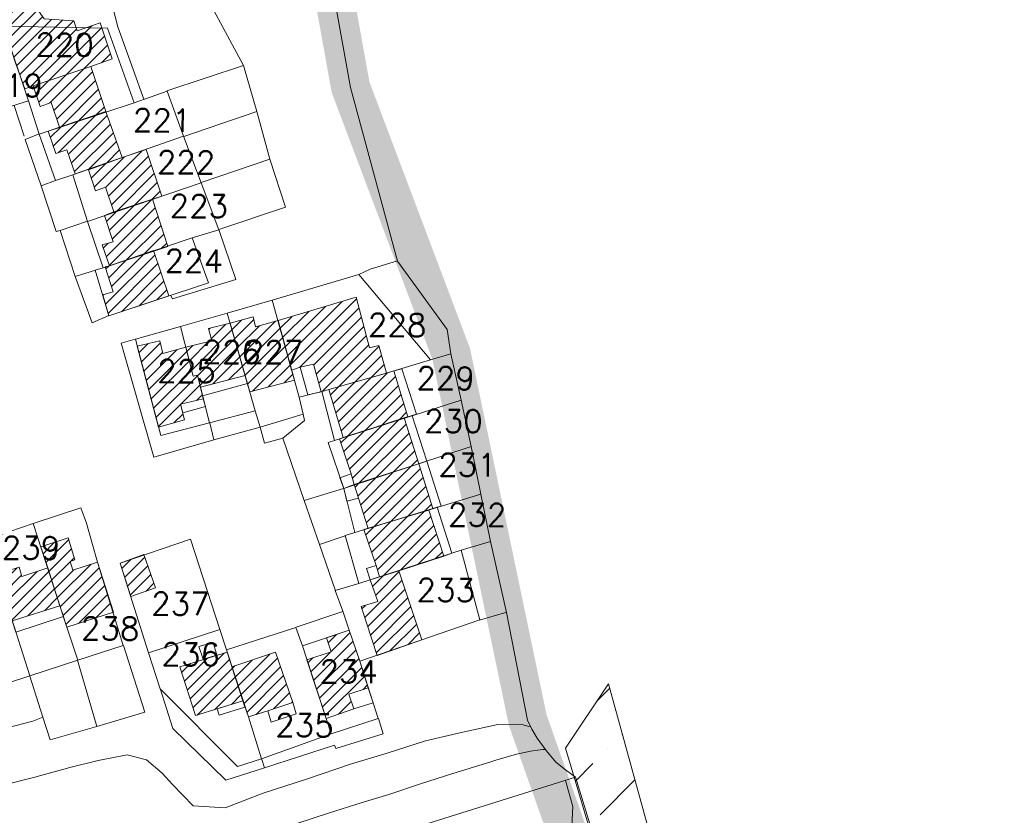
# Model space of a CAD drawing. Header units: metres. Extents: x 578835 to 593571, y 248557 to 255108.
# Tile 226 of 251: x 590069 to 590220, y 254548 to 254670. Entities that reach past the tile are written whole.
import ezdxf

# ---------------------------------------------------------------- set-up
doc = ezdxf.new("R2010")
doc.units = ezdxf.units.M
doc.linetypes.add('CACHEX2', pattern=[0.75, 0.5, -0.25])
doc.linetypes.add('SOLID_LINE', pattern=[0])
for name, color, linetype, lineweight in [('Cad-BATIMENT_BATI_LEGER13', 7, 'SOLID_LINE', 0), ('Cad-BATIMENT_BATI_PRIVE12', 7, 'SOLID_LINE', 0), ('Cad-BATIMENT_BATI_PRIVE12_HACH', 7, 'SOLID_LINE', 0), ('Cad-PARCELLAIRE_PARCELLE1', 250, 'SOLID_LINE', 0), ('Cad-PARCELLAIRE_PARCELLE1_', 250, 'SOLID_LINE', 0), ('Cad-RESEAU_ROUT_LIMITE_DE_VOIE_P23', 8, 'SOLID_LINE', 0), ('Cad-TOPONYMIE_NUMERO_DE_PARCELL182', 250, 'SOLID_LINE', 0), ('PLU', 7, 'CACHEX2', 5), ('PPRI global - contour', 152, 'Continuous', 5), ('PPRI global - hachures', 152, 'Continuous', 5)]:
    doc.layers.add(name, color=color, linetype=linetype, lineweight=lineweight)
doc.styles.add('TEXTSTYLE_45_11', font='txt.shx', dxfattribs={"oblique": 50})

msp = doc.modelspace()

# ---------------------------------------------------------------- hatches: boundary and pattern name
at = {"layer": 'Cad-BATIMENT_BATI_PRIVE12_HACH', "ltscale": 0.4}
h = msp.add_hatch(dxfattribs=at)
h.set_pattern_fill('ANSI31', color=256, scale=0.4, style=0)
h.paths.add_polyline_path([(590069.3, 254659.16), (590070.58, 254659.6), (590079.48, 254662.59), (590082.76, 254663.75), (590080.89, 254669.28), (590077.36, 254668.09), (590076.83, 254669.61), (590072.27, 254669.89), (590070.02, 254673.16), (590064.69, 254672.82), (590067.89, 254663.17)])
h = msp.add_hatch(dxfattribs=at)
h.set_pattern_fill('ANSI31', color=256, scale=0.4, style=0)
h.paths.add_polyline_path([(590081.79, 254655.65), (590079.48, 254662.59), (590070.58, 254659.6), (590071.67, 254656.46), (590073.35, 254657.05), (590074.66, 254653.26)])
h = msp.add_hatch(dxfattribs=at)
h.set_pattern_fill('ANSI31', color=256, scale=0.4, style=0)
h.paths.add_polyline_path([(590084.29, 254648.61), (590081.79, 254655.65), (590074.66, 254653.26), (590072.9, 254652.66), (590074.1, 254649.2), (590075.78, 254649.79), (590077.08, 254646.11)])
h = msp.add_hatch(dxfattribs=at)
h.set_pattern_fill('ANSI31', color=256, scale=0.4, style=0)
h.paths.add_polyline_path([(590084.29, 254648.61), (590079.08, 254646.72), (590080.19, 254643.47), (590081.7, 254644.05), (590083.01, 254640.25), (590088.95, 254642.2), (590090.39, 254642.66), (590087.97, 254649.81)])
h = msp.add_hatch(dxfattribs=at)
h.set_pattern_fill('ANSI31', color=256, scale=0.4, style=0)
h.paths.add_polyline_path([(590088.95, 254642.2), (590083.01, 254640.25), (590081.58, 254639.69), (590082.91, 254635.67), (590081.22, 254635.2), (590082.31, 254631.95), (590091.29, 254634.94)])
h = msp.add_hatch(dxfattribs=at)
h.set_pattern_fill('ANSI31', color=256, scale=0.4, style=0)
h.paths.add_polyline_path([(590089.12, 254634.3), (590082.31, 254631.95), (590081.67, 254631.78), (590082.9, 254627.98), (590081.29, 254627.52), (590082.23, 254624.25), (590091.43, 254627.36)])
h = msp.add_hatch(dxfattribs=at)
h.set_pattern_fill('ANSI31', color=256, scale=0.4, style=0)
h.paths.add_polyline_path([(590124.91, 254615.48), (590123.73, 254619.73), (590122.28, 254619.38), (590120.22, 254627.13), (590108.24, 254623.55), (590110.28, 254615.92), (590111.65, 254616.37), (590113.67, 254616.87), (590114.85, 254612.62), (590116.06, 254612.95)])
h = msp.add_hatch(dxfattribs=at)
h.set_pattern_fill('ANSI31', color=256, scale=0.4, style=0)
h.paths.add_polyline_path([(590103.19, 254615.09), (590100.86, 254623.15), (590097.55, 254622.31), (590098.04, 254620.45), (590094.08, 254619.45), (590095.21, 254614.98), (590095.84, 254615.14), (590096.33, 254613.29)])
h = msp.add_hatch(dxfattribs=at)
h.set_pattern_fill('ANSI31', color=256, scale=0.4, style=0)
h.paths.add_polyline_path([(590110.74, 254614.4), (590108.24, 254623.55), (590104.78, 254622.59), (590104.41, 254624.12), (590100.86, 254623.15), (590103.9, 254612.59)])
h = msp.add_hatch(dxfattribs=at)
h.set_pattern_fill('ANSI31', color=256, scale=0.4, style=0)
h.paths.add_polyline_path([(590096.61, 254611.98), (590095.84, 254615.14), (590095.21, 254614.98), (590094.08, 254619.45), (590090.54, 254618.48), (590090.05, 254620.45), (590086.57, 254619.6), (590089.84, 254607.17), (590093.87, 254608.28), (590093.26, 254610.69), (590096.73, 254611.54)])
h = msp.add_hatch(dxfattribs=at)
h.set_pattern_fill('ANSI31', color=256, scale=0.4, style=0)
h.paths.add_polyline_path([(590128.2, 254608.74), (590126.04, 254615.8), (590125.07, 254615.49), (590124.99, 254615.49), (590124.92, 254615.37), (590124.91, 254615.48), (590116.06, 254612.95), (590118.25, 254605.56)])
h = msp.add_hatch(dxfattribs=at)
h.set_pattern_fill('ANSI31', color=256, scale=0.4, style=0)
h.paths.add_polyline_path([(590129.88, 254601.52), (590127.64, 254608.58), (590117.69, 254605.39), (590119.47, 254599.97), (590119.93, 254598.34), (590129.64, 254601.5)])
h = msp.add_hatch(dxfattribs=at)
h.set_pattern_fill('ANSI31', color=256, scale=0.4, style=0)
h.paths.add_polyline_path([(590132.03, 254594.68), (590129.88, 254601.52), (590129.64, 254601.5), (590119.93, 254598.34), (590120.6, 254596.27), (590122.07, 254591.6)])
h = msp.add_hatch(dxfattribs=at)
h.set_pattern_fill('ANSI31', color=256, scale=0.4, style=0)
h.paths.add_polyline_path([(590133.72, 254587.35), (590131.39, 254594.4), (590121.42, 254591.44), (590123.29, 254585.91), (590123.85, 254584.18), (590126.82, 254585.1)])
h = msp.add_hatch(dxfattribs=at)
h.set_pattern_fill('ANSI31', color=256, scale=0.4, style=0)
h.paths.add_polyline_path([(590072.88, 254585.55), (590071.79, 254588.8), (590074.7, 254579.69), (590075.8, 254576.44), (590082.94, 254578.72), (590080.48, 254586.42), (590076.71, 254585.21), (590076.27, 254586.51), (590076.98, 254586.79), (590075.96, 254590.16), (590071.79, 254588.8)])
h = msp.add_hatch(dxfattribs=at)
h.set_pattern_fill('ANSI31', color=256, scale=0.4, style=0)
h.paths.add_polyline_path([(590089.38, 254582.49), (590087.63, 254587.58), (590083.95, 254586.27), (590085.62, 254581.17)])
h = msp.add_hatch(dxfattribs=at)
h.set_pattern_fill('ANSI31', color=256, scale=0.4, style=0)
h.paths.add_polyline_path([(590074.7, 254579.69), (590072.88, 254585.55), (590068.88, 254584.22), (590068.43, 254585.63), (590065.05, 254584.56), (590067.4, 254577.4)])
h = msp.add_hatch(dxfattribs=at)
h.set_pattern_fill('ANSI31', color=256, scale=0.4, style=0)
h.paths.add_polyline_path([(590130.35, 254574.47), (590126.82, 254585.1), (590122.4, 254583.72), (590123.59, 254580.36), (590121.02, 254579.59), (590123.46, 254572.1)], flags=17)
h = msp.add_hatch(dxfattribs=at)
h.set_pattern_fill('ANSI31', color=256, scale=0.4, style=0)
h.paths.add_polyline_path([(590130.35, 254574.47), (590126.82, 254585.1), (590123.85, 254584.18), (590122.4, 254583.72), (590123.59, 254580.36), (590121.02, 254579.59), (590123.46, 254572.1)], flags=17)
h = msp.add_hatch(dxfattribs=at)
h.set_pattern_fill('ANSI31', color=256, scale=0.4, style=0)
h.paths.add_polyline_path([(590122.08, 254567.09), (590120.82, 254571.22), (590119.18, 254575.99), (590115.66, 254574.79), (590116.42, 254572.62), (590112.65, 254571.41), (590115.63, 254562.42), (590119.87, 254563.89), (590119.1, 254566.16)])
h = msp.add_hatch(dxfattribs=at)
h.set_pattern_fill('ANSI31', color=256, scale=0.4, style=0)
h.paths.add_polyline_path([(590102.8, 254565.12), (590100.44, 254572.61), (590093.13, 254570.33), (590095.57, 254562.84)])
h = msp.add_hatch(dxfattribs=at)
h.set_pattern_fill('ANSI31', color=256, scale=0.4, style=0)
h.paths.add_polyline_path([(590110.49, 254564.88), (590107.85, 254572.58), (590101.12, 254570.33), (590102.8, 254565.12), (590103.67, 254562.63), (590106.64, 254563.55)])
at = {"layer": 'PPRI global - hachures', "ltscale": 0.4}
h = msp.add_hatch(dxfattribs=at)
h.set_pattern_fill('ANSI36', color=256, scale=2, style=0)
h.paths.add_polyline_path([(590256.64, 254237.65), (590216.05, 254376.92), (590196.3, 254443.81), (590176.56, 254504.12), (590159, 254567.73), (590152.42, 254557.86), (590171.07, 254495.35), (590185.33, 254453.68), (590201.79, 254323.18), (590228.12, 254263.97), (590228.12, 254226.68), (590218.24, 254212.43), (590169.85, 254215.39), (590146.81, 254220.88), (590132.55, 254234.04), (590110.61, 254234.04), (590099.64, 254221.97), (590090.86, 254204.43), (590064.53, 254185.79), (590041.49, 254185.79), (590023.94, 254187.98), (590006.39, 254203.33), (589971.28, 254215.39), (589951.53, 254209.91), (589935.08, 254198.95), (589929.59, 254179.21), (589930.69, 254150.69), (589953.73, 254116.7), (590003.1, 254052), (590030.52, 254002.65), (590083.18, 253931.37), (590118.33, 253897), (590136.32, 253884.05), (590366.81, 253890.83), (590352.09, 253937.18), (590316.98, 254047.94)])

# ---------------------------------------------------------------- linework, layer by layer
at = {"layer": 'Cad-BATIMENT_BATI_LEGER13'}
for points in [[(590114.85, 254612.62), (590113.67, 254616.87), (590111.65, 254616.37), (590112.83, 254612.12), (590114.85, 254612.62), (590114.85, 254612.62)], [(590114.85, 254612.62), (590113.67, 254616.87), (590111.65, 254616.37), (590112.83, 254612.12), (590114.85, 254612.62), (590114.85, 254612.62)], [(590129.49, 254609.18), (590127.24, 254616.12), (590126.04, 254615.8), (590128.2, 254608.74), (590129.49, 254609.18), (590129.49, 254609.18)], [(590129.49, 254609.18), (590127.24, 254616.12), (590126.04, 254615.8), (590128.2, 254608.74), (590129.49, 254609.18), (590129.49, 254609.18)], [(590096.61, 254611.98), (590103.54, 254613.9), (590103.19, 254615.09), (590096.33, 254613.29), (590096.61, 254611.98), (590096.61, 254611.98)], [(590096.61, 254611.98), (590103.54, 254613.9), (590103.19, 254615.09), (590096.33, 254613.29), (590096.61, 254611.98), (590096.61, 254611.98)], [(590097.08, 254610.35), (590096.73, 254611.54), (590093.26, 254610.69), (590093.62, 254609.38), (590097.08, 254610.35), (590097.08, 254610.35)], [(590097.08, 254610.35), (590096.73, 254611.54), (590093.26, 254610.69), (590093.62, 254609.38), (590097.08, 254610.35), (590097.08, 254610.35)], [(590131.08, 254601.95), (590128.85, 254608.9), (590128.2, 254608.74), (590127.64, 254608.58), (590129.88, 254601.52), (590131.08, 254601.95), (590131.08, 254601.95)], [(590131.08, 254601.95), (590128.85, 254608.9), (590128.2, 254608.74), (590127.64, 254608.58), (590129.88, 254601.52), (590131.08, 254601.95), (590131.08, 254601.95)], [(590133.31, 254595.01), (590131.08, 254601.95), (590129.88, 254601.52), (590132.03, 254594.68), (590133.31, 254595.01), (590133.31, 254595.01)], [(590133.31, 254595.01), (590131.08, 254601.95), (590129.88, 254601.52), (590132.03, 254594.68), (590133.31, 254595.01), (590133.31, 254595.01)], [(590119.93, 254598.34), (590119.47, 254599.97), (590117.71, 254599.38), (590118.33, 254597.76), (590119.93, 254598.34), (590119.93, 254598.34)], [(590119.93, 254598.34), (590119.47, 254599.97), (590117.71, 254599.38), (590118.33, 254597.76), (590119.93, 254598.34), (590119.93, 254598.34)], [(590120.6, 254596.27), (590119.93, 254598.34), (590118.33, 254597.76), (590118.83, 254595.8), (590120.6, 254596.27), (590120.6, 254596.27)], [(590120.6, 254596.27), (590119.93, 254598.34), (590118.33, 254597.76), (590118.83, 254595.8), (590120.6, 254596.27), (590120.6, 254596.27)], [(590134.92, 254587.79), (590132.67, 254594.85), (590132.03, 254594.68), (590131.39, 254594.4), (590133.72, 254587.35), (590134.92, 254587.79), (590134.92, 254587.79)], [(590134.92, 254587.79), (590132.67, 254594.85), (590132.03, 254594.68), (590131.39, 254594.4), (590133.72, 254587.35), (590134.92, 254587.79), (590134.92, 254587.79)], [(590123.85, 254584.18), (590123.29, 254585.91), (590121.84, 254585.46), (590122.4, 254583.72), (590123.85, 254584.18), (590123.85, 254584.18)], [(590123.85, 254584.18), (590123.29, 254585.91), (590121.84, 254585.46), (590122.4, 254583.72), (590123.85, 254584.18), (590123.85, 254584.18)], [(590075.25, 254578.07), (590074.7, 254579.69), (590067.4, 254577.4), (590067.95, 254575.66), (590075.25, 254578.07), (590075.25, 254578.07)], [(590075.25, 254578.07), (590074.7, 254579.69), (590067.4, 254577.4), (590067.95, 254575.66), (590075.25, 254578.07), (590075.25, 254578.07)], [(590098.83, 254572.14), (590098.24, 254574.1), (590096.07, 254573.47), (590096.74, 254571.52), (590098.83, 254572.14), (590098.83, 254572.14)], [(590098.83, 254572.14), (590098.24, 254574.1), (590096.07, 254573.47), (590096.74, 254571.52), (590098.83, 254572.14), (590098.83, 254572.14)], [(590122.84, 254564.81), (590122.08, 254567.09), (590119.1, 254566.16), (590119.87, 254563.89), (590122.84, 254564.81), (590122.84, 254564.81)], [(590122.84, 254564.81), (590122.08, 254567.09), (590119.1, 254566.16), (590119.87, 254563.89), (590122.84, 254564.81), (590122.84, 254564.81)], [(590099.19, 254562.92), (590103.13, 254564.14), (590102.8, 254565.12), (590098.86, 254563.89), (590099.19, 254562.92), (590099.19, 254562.92)], [(590099.19, 254562.92), (590103.13, 254564.14), (590102.8, 254565.12), (590098.86, 254563.89), (590099.19, 254562.92), (590099.19, 254562.92)], [(590111.04, 254563.14), (590110.49, 254564.88), (590106.64, 254563.55), (590107.19, 254561.82), (590111.04, 254563.14), (590111.04, 254563.14)], [(590111.04, 254563.14), (590110.49, 254564.88), (590106.64, 254563.55), (590107.19, 254561.82), (590111.04, 254563.14), (590111.04, 254563.14)]]:
    msp.add_lwpolyline(points, close=True, dxfattribs=at)
at = {"layer": 'Cad-BATIMENT_BATI_PRIVE12'}
for points in [[(590069.3, 254659.16), (590070.58, 254659.6), (590079.48, 254662.59), (590082.76, 254663.75), (590080.89, 254669.28), (590077.36, 254668.09), (590076.83, 254669.61), (590072.27, 254669.89), (590070.02, 254673.16), (590064.69, 254672.82), (590067.89, 254663.17), (590069.3, 254659.16), (590069.3, 254659.16)], [(590081.79, 254655.65), (590079.48, 254662.59), (590070.58, 254659.6), (590071.67, 254656.46), (590073.35, 254657.05), (590074.66, 254653.26), (590081.79, 254655.65), (590081.79, 254655.65)], [(590084.29, 254648.61), (590081.79, 254655.65), (590074.66, 254653.26), (590072.9, 254652.66), (590074.1, 254649.2), (590075.78, 254649.79), (590077.08, 254646.11), (590084.29, 254648.61), (590084.29, 254648.61)], [(590084.29, 254648.61), (590079.08, 254646.72), (590080.19, 254643.47), (590081.7, 254644.05), (590083.01, 254640.25), (590088.95, 254642.2), (590090.39, 254642.66), (590087.97, 254649.81), (590084.29, 254648.61), (590084.29, 254648.61)], [(590088.95, 254642.2), (590083.01, 254640.25), (590081.58, 254639.69), (590082.91, 254635.67), (590081.22, 254635.2), (590082.31, 254631.95), (590091.29, 254634.94), (590088.95, 254642.2), (590088.95, 254642.2)], [(590089.12, 254634.3), (590082.31, 254631.95), (590081.67, 254631.78), (590082.9, 254627.98), (590081.29, 254627.52), (590082.23, 254624.25), (590091.43, 254627.36), (590089.12, 254634.3), (590089.12, 254634.3)], [(590124.91, 254615.48), (590123.73, 254619.73), (590122.28, 254619.38), (590120.22, 254627.13), (590108.24, 254623.55), (590110.28, 254615.92), (590111.65, 254616.37), (590113.67, 254616.87), (590114.85, 254612.62), (590116.06, 254612.95), (590124.91, 254615.48), (590124.91, 254615.48)], [(590103.19, 254615.09), (590100.86, 254623.15), (590097.55, 254622.31), (590098.04, 254620.45), (590094.08, 254619.45), (590095.21, 254614.98), (590095.84, 254615.14), (590096.33, 254613.29), (590103.19, 254615.09), (590103.19, 254615.09)], [(590110.74, 254614.4), (590108.24, 254623.55), (590104.78, 254622.59), (590104.41, 254624.12), (590100.86, 254623.15), (590103.9, 254612.59), (590110.74, 254614.4), (590110.74, 254614.4)], [(590096.61, 254611.98), (590095.84, 254615.14), (590095.21, 254614.98), (590094.08, 254619.45), (590090.54, 254618.48), (590090.05, 254620.45), (590086.57, 254619.6), (590089.84, 254607.17), (590093.87, 254608.28), (590093.26, 254610.69), (590096.73, 254611.54), (590096.61, 254611.98), (590096.61, 254611.98), (590096.61, 254611.98), (590096.61, 254611.98)], [(590128.2, 254608.74), (590126.04, 254615.8), (590125.07, 254615.49), (590124.99, 254615.49), (590124.92, 254615.37), (590124.91, 254615.48), (590116.06, 254612.95), (590118.25, 254605.56), (590128.2, 254608.74), (590128.2, 254608.74)], [(590129.88, 254601.52), (590127.64, 254608.58), (590117.69, 254605.39), (590119.47, 254599.97), (590119.93, 254598.34), (590129.64, 254601.5), (590129.88, 254601.52), (590129.88, 254601.52)], [(590132.03, 254594.68), (590129.88, 254601.52), (590129.64, 254601.5), (590119.93, 254598.34), (590120.6, 254596.27), (590122.07, 254591.6), (590132.03, 254594.68), (590132.03, 254594.68)], [(590133.72, 254587.35), (590131.39, 254594.4), (590121.42, 254591.44), (590123.29, 254585.91), (590123.29, 254585.91), (590123.29, 254585.91), (590123.85, 254584.18), (590126.82, 254585.1), (590133.72, 254587.35), (590133.72, 254587.35)], [(590072.88, 254585.55), (590071.79, 254588.8), (590074.7, 254579.69), (590075.8, 254576.44), (590082.94, 254578.72), (590080.48, 254586.42), (590076.71, 254585.21), (590076.27, 254586.51), (590076.98, 254586.79), (590075.96, 254590.16), (590071.79, 254588.8), (590072.88, 254585.55), (590072.88, 254585.55)], [(590089.38, 254582.49), (590087.63, 254587.58), (590083.95, 254586.27), (590085.62, 254581.17), (590089.38, 254582.49), (590089.38, 254582.49)], [(590074.7, 254579.69), (590072.88, 254585.55), (590068.88, 254584.22), (590068.43, 254585.63), (590065.05, 254584.56), (590067.4, 254577.4), (590074.7, 254579.69), (590074.7, 254579.69)], [(590130.35, 254574.47), (590126.82, 254585.1), (590122.4, 254583.72), (590123.59, 254580.36), (590121.02, 254579.59), (590123.46, 254572.1), (590130.35, 254574.47), (590130.35, 254574.47)], [(590130.35, 254574.47), (590126.82, 254585.1), (590123.85, 254584.18), (590122.4, 254583.72), (590123.59, 254580.36), (590121.02, 254579.59), (590123.46, 254572.1), (590130.35, 254574.47), (590130.35, 254574.47)], [(590122.08, 254567.09), (590120.82, 254571.22), (590119.18, 254575.99), (590115.66, 254574.79), (590116.42, 254572.62), (590112.65, 254571.41), (590115.63, 254562.42), (590119.87, 254563.89), (590119.1, 254566.16), (590122.08, 254567.09), (590122.08, 254567.09)], [(590102.8, 254565.12), (590100.44, 254572.61), (590093.13, 254570.33), (590095.57, 254562.84), (590102.8, 254565.12), (590102.8, 254565.12)], [(590110.49, 254564.88), (590107.85, 254572.58), (590101.12, 254570.33), (590102.8, 254565.12), (590103.67, 254562.63), (590106.64, 254563.55), (590110.49, 254564.88), (590110.49, 254564.88)]]:
    msp.add_lwpolyline(points, close=True, dxfattribs=at)
at = {"layer": 'Cad-PARCELLAIRE_PARCELLE1'}
msp.add_lwpolyline([(590109.61, 254713.62), (590119.38, 254659.38), (590126.59, 254632.68), (590134.24, 254622.18), (590134.8, 254618.43), (590131.66, 254617.5), (590120.66, 254630.61), (590107.32, 254626.7), (590100.4, 254624.67), (590093.24, 254622.61), (590086.32, 254620.69), (590090.2, 254605.86), (590097.71, 254607.83), (590104.72, 254609.65), (590105.5, 254607.15), (590112.09, 254609.16), (590111.46, 254611.78), (590114.94, 254612.63), (590116.89, 254605.11), (590115.93, 254604.81), (590118.33, 254597.76), (590120.06, 254590.99), (590118.53, 254590.53), (590120.64, 254583.13), (590117.02, 254582.05), (590118.2, 254578.9), (590119.18, 254575.99), (590111.97, 254573.58), (590110.99, 254576.4), (590100.32, 254572.94), (590099.31, 254576.09), (590094.77, 254589.97), (590083.95, 254586.27), (590088.33, 254572.49), (590090.11, 254566.95), (590102, 254555.02), (590105.69, 254556.22), (590116.42, 254560.03), (590123.62, 254562.42), (590120.82, 254571.22), (590139.24, 254577.57), (590136.36, 254588.25), (590140.86, 254589.62), (590143.35, 254578.69), (590146.56, 254562.13), (590147.25, 254560.74), (590148.03, 254559.36), (590149.43, 254557.46), (590150.9, 254555.7), (590152.4, 254554.49), (590153.97, 254553.39), (590100.43, 254536.6)], dxfattribs=at)
for points in [[(590062.97, 254655.17), (590057.02, 254671.84), (590056.8, 254672.6), (590063.9, 254675.32), (590066.02, 254668.81), (590069.86, 254657.31), (590062.97, 254655.17), (590062.97, 254655.17)], [(590069.86, 254657.31), (590071.53, 254652.21), (590086.13, 254657.02), (590082.02, 254668.49), (590066.02, 254668.81), (590069.86, 254657.31), (590069.86, 254657.31)], [(590076.68, 254645.96), (590093.73, 254651.86), (590091.17, 254658.79), (590086.13, 254657.02), (590071.53, 254652.21), (590074.04, 254645.07), (590076.68, 254645.96), (590076.68, 254645.96)], [(590096.4, 254644.73), (590093.73, 254651.86), (590076.68, 254645.96), (590078.94, 254638.79), (590096.4, 254644.73), (590096.4, 254644.73)], [(590078.94, 254638.79), (590096.4, 254644.73), (590099.15, 254637.49), (590095.05, 254636.25), (590081.35, 254631.65), (590078.94, 254638.79), (590078.94, 254638.79)], [(590081.35, 254631.65), (590080.14, 254631.31), (590082.23, 254624.25), (590097.53, 254629.33), (590095.05, 254636.25), (590081.35, 254631.65), (590081.35, 254631.65)], [(590131.66, 254617.5), (590120.66, 254630.61), (590107.32, 254626.7), (590111.46, 254611.78), (590114.94, 254612.63), (590125.07, 254615.49), (590131.66, 254617.5), (590131.66, 254617.5)], [(590104.72, 254609.65), (590105.5, 254607.15), (590112.09, 254609.16), (590111.46, 254611.78), (590107.32, 254626.7), (590100.4, 254624.67), (590104.72, 254609.65), (590104.72, 254609.65)], [(590097.71, 254607.83), (590104.72, 254609.65), (590100.4, 254624.67), (590093.24, 254622.61), (590095.21, 254614.98), (590095.84, 254615.14), (590097.71, 254607.83), (590097.71, 254607.83)], [(590097.71, 254607.83), (590095.84, 254615.14), (590095.21, 254614.98), (590093.24, 254622.61), (590086.32, 254620.69), (590090.2, 254605.86), (590097.71, 254607.83), (590097.71, 254607.83)], [(590116.89, 254605.11), (590136.38, 254611.32), (590134.8, 254618.43), (590131.66, 254617.5), (590125.07, 254615.49), (590114.94, 254612.63), (590116.89, 254605.11), (590116.89, 254605.11)], [(590136.38, 254611.32), (590137.9, 254604.21), (590129.64, 254601.5), (590118.33, 254597.76), (590115.93, 254604.81), (590116.89, 254605.11), (590136.38, 254611.32), (590136.38, 254611.32)], [(590118.33, 254597.76), (590129.64, 254601.5), (590137.9, 254604.21), (590139.42, 254596.87), (590120.06, 254590.99), (590118.33, 254597.76), (590118.33, 254597.76)], [(590139.42, 254596.87), (590140.86, 254589.62), (590136.36, 254588.25), (590134.92, 254587.79), (590122.4, 254583.72), (590120.64, 254583.13), (590118.53, 254590.53), (590120.06, 254590.99), (590139.42, 254596.87), (590139.42, 254596.87)], [(590070.58, 254592.38), (590075.8, 254576.44), (590077.47, 254571.34), (590084.44, 254573.6), (590080.48, 254586.42), (590079.64, 254589.48), (590078.81, 254592.41), (590077.95, 254594.79), (590070.58, 254592.38), (590070.58, 254592.38)], [(590070.09, 254568.94), (590077.47, 254571.34), (590075.8, 254576.44), (590070.58, 254592.38), (590063.38, 254589.88), (590070.09, 254568.94), (590070.09, 254568.94)], [(590063.03, 254566.66), (590070.09, 254568.94), (590063.38, 254589.88), (590056.74, 254587.43), (590063.03, 254566.66), (590063.03, 254566.66)], [(590099.31, 254576.09), (590094.77, 254589.97), (590083.95, 254586.27), (590088.33, 254572.49), (590099.31, 254576.09), (590099.31, 254576.09)], [(590120.64, 254583.13), (590117.02, 254582.05), (590118.2, 254578.9), (590119.18, 254575.99), (590120.82, 254571.22), (590139.24, 254577.57), (590136.36, 254588.25), (590134.92, 254587.79), (590122.4, 254583.72), (590120.64, 254583.13), (590120.64, 254583.13)], [(590100.32, 254572.94), (590099.31, 254576.09), (590088.33, 254572.49), (590090.11, 254566.95), (590102, 254555.02), (590105.69, 254556.22), (590103.67, 254562.63), (590100.32, 254572.94), (590100.32, 254572.94)], [(590100.32, 254572.94), (590103.67, 254562.63), (590105.69, 254556.22), (590116.42, 254560.03), (590111.97, 254573.58), (590110.99, 254576.4), (590100.32, 254572.94), (590100.32, 254572.94)], [(590116.42, 254560.03), (590123.62, 254562.42), (590120.82, 254571.22), (590119.18, 254575.99), (590111.97, 254573.58), (590116.42, 254560.03), (590116.42, 254560.03)], [(590153.97, 254553.39), (590157.96, 254540.36), (590128.37, 254530.61), (590115.93, 254526.76), (590104.34, 254523.45), (590100.43, 254536.6), (590153.97, 254553.39), (590153.97, 254553.39)]]:
    msp.add_lwpolyline(points, close=True, dxfattribs=at)
at = {"layer": 'Cad-PARCELLAIRE_PARCELLE1_'}
msp.add_lwpolyline([(590062.97, 254655.17), (590069.86, 254657.31), (590071.53, 254652.21), (590074.04, 254645.07), (590076.68, 254645.96), (590078.94, 254638.79), (590081.35, 254631.65), (590080.14, 254631.31), (590082.23, 254624.25), (590097.53, 254629.33), (590095.05, 254636.25), (590099.15, 254637.49), (590096.4, 254644.73), (590093.73, 254651.86), (590091.17, 254658.79), (590086.13, 254657.02), (590082.02, 254668.49), (590066.02, 254668.81)], dxfattribs=at)
msp.add_lwpolyline([(590056.74, 254587.43), (590049.45, 254585.02), (590055.96, 254564.4), (590063.03, 254566.66), (590070.09, 254568.94), (590077.47, 254571.34), (590084.44, 254573.6), (590080.48, 254586.42), (590079.64, 254589.48), (590078.81, 254592.41), (590077.95, 254594.79), (590070.58, 254592.38), (590063.38, 254589.88), (590056.74, 254587.43), (590056.74, 254587.43)], close=True, dxfattribs=at)
at = {"layer": 'Cad-RESEAU_ROUT_LIMITE_DE_VOIE_P23'}
for p, q in [((590102.93, 254662.75), (590091.16, 254658.83)), ((590067.68, 254656.57), (590069.22, 254651.86)), ((590104.97, 254655.68), (590093.77, 254651.84)), ((590106.96, 254648.35), (590096.44, 254644.74)), ((590117.07, 254582.01), (590114.58, 254589.14)), ((590111.01, 254576.42), (590118.18, 254578.86)), ((590139.21, 254577.53), (590143.37, 254578.73))]:
    msp.add_line(p, q, dxfattribs=at)
for points in [[(590099.14, 254637.54), (590109.36, 254640.95), (590106.96, 254648.35), (590104.97, 254655.68), (590102.93, 254662.75), (590095.17, 254677.14), (590084.12, 254673.8), (590082.32, 254673.69)], [(590087.63, 254657.59), (590083.62, 254668.7), (590082.32, 254673.69), (590075.18, 254673.42), (590065.74, 254672.82)], [(590071.54, 254652.22), (590069.39, 254651.38), (590071.82, 254644.27)], [(590074.03, 254645.08), (590071.82, 254644.27), (590074.14, 254637.21), (590074.74, 254637.39)], [(590078.95, 254638.82), (590074.74, 254637.39), (590077.07, 254630.32)], [(590091.78, 254627.33), (590092, 254626.91), (590101.77, 254629.84), (590099.14, 254637.54)], [(590126.58, 254632.73), (590122.38, 254631.43), (590120.65, 254630.65)], [(590080.16, 254631.3), (590077.07, 254630.32), (590079.65, 254623.21), (590082.24, 254624.3)], [(590097.74, 254607.82), (590098.39, 254605.22), (590089.16, 254602.54), (590084.1, 254620.08), (590086.29, 254620.69)], [(590112.1, 254609.14), (590112.32, 254608.18), (590108.95, 254605.46)], [(590118.29, 254597.76), (590112.25, 254595.9), (590108.95, 254605.46), (590106.16, 254604.72), (590105.47, 254607.16), (590098.39, 254605.22)], [(590118.55, 254590.48), (590114.58, 254589.14), (590112.25, 254595.9)], [(590084.47, 254573.6), (590087.77, 254563.39), (590080.39, 254561.19)], [(590077.44, 254571.38), (590080.39, 254561.19), (590073.22, 254559.14), (590072.11, 254562.61)], [(590070.1, 254568.9), (590072.11, 254562.61), (590070.55, 254561.98), (590064.96, 254560.56), (590063.04, 254566.66)], [(590090.1, 254567), (590092.08, 254560.87), (590100.22, 254552.93), (590106.17, 254554.83)], [(590116.93, 254558.32), (590117.11, 254557.77), (590124.38, 254560.06), (590123.65, 254562.4)], [(590066.22, 254552.19), (590070.85, 254553.39), (590076.26, 254554.87), (590080.61, 254555.96), (590085.03, 254556.8), (590088.04, 254556.03), (590090.45, 254554.01), (590092.03, 254552.24), (590095.2, 254548.96), (590100.11, 254548.68), (590105.97, 254550.91), (590112.74, 254553.15), (590119.37, 254555.38), (590125.01, 254557.09), (590130.88, 254558.97), (590136.64, 254560.28), (590142.02, 254561.46), (590145.88, 254561.44), (590147.13, 254561.05)], [(590105.7, 254556.27), (590106.17, 254554.83), (590116.93, 254558.32)], [(590111.1, 254546.24), (590115.99, 254547.83), (590121.16, 254549.51), (590125.25, 254550.73), (590130.12, 254552.35), (590135.11, 254553.95), (590140.94, 254555.75), (590141.72, 254555.99), (590144.87, 254556.91), (590147.04, 254557.38), (590148.51, 254557.6), (590148.94, 254557.65), (590149.29, 254557.64)], [(590153.02, 254538.75), (590153.52, 254548.86), (590152.4, 254552.89)]]:
    msp.add_lwpolyline(points, dxfattribs=at)
at = {"layer": 'PLU', "color": 7, "ltscale": 2, "const_width": 6}
msp.add_lwpolyline([(590184, 254445.33), (590163.01, 254515.69), (590146.61, 254562.14), (590134.84, 254618.45), (590119.38, 254659.4), (590110.82, 254706.86)], dxfattribs=at)
at = {"layer": 'PPRI global - contour'}
msp.add_lwpolyline([(590256.64, 254237.65), (590216.05, 254376.92), (590196.3, 254443.81), (590176.56, 254504.12), (590159, 254567.73), (590152.42, 254557.86), (590171.07, 254495.35), (590185.33, 254453.68), (590201.79, 254323.18), (590228.12, 254263.97)], dxfattribs=at).dxf.unprotected_set("ltscale", 0)

# ---------------------------------------------------------------- texts
at = {"layer": 'Cad-TOPONYMIE_NUMERO_DE_PARCELL182', "style": 'TEXTSTYLE_45_11'}
for s, p in [('220', (590070.93, 254664.21)), ('219', (590063.14, 254657.97)), ('221', (590085.93, 254652.6)), ('222', (590089.6, 254646.16)), ('223', (590091.57, 254639.42)), ('224', (590090.8, 254630.99)), ('228', (590122.04, 254621.15)), ('226', (590096.6, 254616.99)), ('227', (590103.11, 254616.99)), ('225', (590089.67, 254614.06)), ('229', (590129.49, 254612.97)), ('230', (590130.7, 254606.38)), ('231', (590132.84, 254599.66)), ('232', (590134.32, 254591.98)), ('239', (590065.77, 254586.9)), ('233', (590129.52, 254580.42)), ('237', (590088.74, 254578.31)), ('238', (590077.94, 254574.51)), ('236', (590090.31, 254570.53)), ('234', (590114.6, 254567.9)), ('235', (590107.79, 254559.64))]:
    msp.add_text(s, height=3.491, rotation=359.5887, dxfattribs=at).set_placement(p)

doc.saveas('drawing.dxf')
